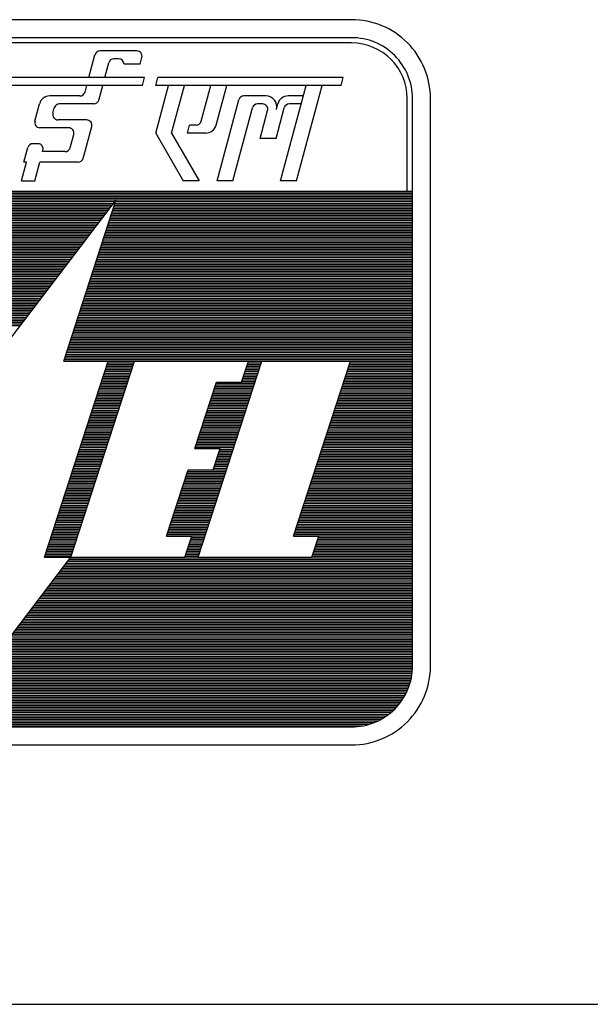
# Model space of a CAD drawing. Header units: inches. Extents: x -8998005 to 170525121, y -30058259 to 1575573.
# Tile 100 of 107: x 2269869 to 2300171, y -803427 to -751195. Entities that reach past the tile are written whole.
import ezdxf

# ---------------------------------------------------------------- set-up
doc = ezdxf.new("R2010")
doc.units = ezdxf.units.IN
doc.header["$LTSCALE"] = 5
doc.header["$MEASUREMENT"] = 0

# ---------------------------------------------------------------- blocks, each defined once
blk = doc.blocks.new('*X7')
at = {"color": 0}
for p, q in [((1.977, 11.67), (16.977, 11.67)), ((1.977, 11.64), (16.977, 11.64)), ((1.977, 11.61), (16.977, 11.61)), ((1.977, 11.58), (16.977, 11.58)), ((1.977, 11.55), (16.977, 11.55)), ((9.69, 11.52), (11.724, 11.52)), ((11.729, 11.52), (16.977, 11.52)), ((9.631, 11.34), (11.587, 11.34)), ((9.641, 11.37), (11.61, 11.37)), ((9.651, 11.4), (11.633, 11.4)), ((9.661, 11.43), (11.656, 11.43)), ((9.67, 11.46), (11.679, 11.46)), ((9.68, 11.49), (11.702, 11.49)), ((11.67, 11.34), (16.977, 11.34)), ((11.68, 11.37), (16.977, 11.37)), ((11.69, 11.4), (16.977, 11.4)), ((11.7, 11.43), (16.977, 11.43)), ((11.709, 11.46), (16.977, 11.46)), ((11.719, 11.49), (16.977, 11.49)), ((9.573, 11.16), (11.45, 11.16)), ((9.583, 11.19), (11.473, 11.19)), ((9.592, 11.22), (11.495, 11.22)), ((9.602, 11.25), (11.518, 11.25)), ((9.612, 11.28), (11.541, 11.28)), ((9.622, 11.31), (11.564, 11.31)), ((11.612, 11.16), (16.977, 11.16)), ((11.622, 11.19), (16.977, 11.19)), ((11.631, 11.22), (16.977, 11.22)), ((11.641, 11.25), (16.977, 11.25)), ((11.651, 11.28), (16.977, 11.28)), ((11.661, 11.31), (16.977, 11.31)), ((9.514, 10.98), (11.312, 10.98)), ((9.524, 11.01), (11.335, 11.01)), ((9.534, 11.04), (11.358, 11.04)), ((9.544, 11.07), (11.381, 11.07)), ((9.553, 11.1), (11.404, 11.1)), ((9.563, 11.13), (11.427, 11.13)), ((11.553, 10.98), (16.977, 10.98)), ((11.563, 11.01), (16.977, 11.01)), ((11.573, 11.04), (16.977, 11.04)), ((11.583, 11.07), (16.977, 11.07)), ((11.592, 11.1), (16.977, 11.1)), ((11.602, 11.13), (16.977, 11.13)), ((9.456, 10.8), (11.175, 10.8)), ((9.466, 10.83), (11.198, 10.83)), ((9.475, 10.86), (11.221, 10.86)), ((9.485, 10.89), (11.244, 10.89)), ((9.495, 10.92), (11.266, 10.92)), ((9.505, 10.95), (11.289, 10.95)), ((11.495, 10.8), (16.977, 10.8)), ((11.505, 10.83), (16.977, 10.83)), ((11.514, 10.86), (16.977, 10.86)), ((11.524, 10.89), (16.977, 10.89)), ((11.534, 10.92), (16.977, 10.92)), ((11.544, 10.95), (16.977, 10.95)), ((9.407, 10.65), (11.06, 10.65)), ((9.417, 10.68), (11.083, 10.68)), ((9.427, 10.71), (11.106, 10.71)), ((9.436, 10.74), (11.129, 10.74)), ((9.446, 10.77), (11.152, 10.77)), ((11.446, 10.65), (16.977, 10.65)), ((11.456, 10.68), (16.977, 10.68)), ((11.466, 10.71), (16.977, 10.71)), ((11.475, 10.74), (16.977, 10.74)), ((11.485, 10.77), (16.977, 10.77)), ((9.349, 10.47), (10.923, 10.47)), ((9.358, 10.5), (10.946, 10.5)), ((9.368, 10.53), (10.969, 10.53)), ((9.378, 10.56), (10.992, 10.56)), ((9.388, 10.59), (11.014, 10.59)), ((9.397, 10.62), (11.037, 10.62)), ((11.388, 10.47), (16.977, 10.47)), ((11.398, 10.5), (16.977, 10.5)), ((11.407, 10.53), (16.977, 10.53)), ((11.417, 10.56), (16.977, 10.56)), ((11.427, 10.59), (16.977, 10.59)), ((11.437, 10.62), (16.977, 10.62)), ((9.29, 10.29), (10.785, 10.29)), ((9.3, 10.32), (10.808, 10.32)), ((9.31, 10.35), (10.831, 10.35)), ((9.319, 10.38), (10.854, 10.38)), ((9.329, 10.41), (10.877, 10.41)), ((9.339, 10.44), (10.9, 10.44)), ((11.329, 10.29), (16.977, 10.29)), ((11.339, 10.32), (16.977, 10.32)), ((11.349, 10.35), (16.977, 10.35)), ((11.359, 10.38), (16.977, 10.38)), ((11.368, 10.41), (16.977, 10.41)), ((11.378, 10.44), (16.977, 10.44)), ((9.232, 10.11), (10.648, 10.11)), ((9.241, 10.14), (10.671, 10.14)), ((9.251, 10.17), (10.694, 10.17)), ((9.261, 10.2), (10.717, 10.2)), ((9.271, 10.23), (10.74, 10.23)), ((9.28, 10.26), (10.763, 10.26)), ((11.271, 10.11), (16.977, 10.11)), ((11.281, 10.14), (16.977, 10.14)), ((11.29, 10.17), (16.977, 10.17)), ((11.3, 10.2), (16.977, 10.2)), ((11.31, 10.23), (16.977, 10.23)), ((11.32, 10.26), (16.977, 10.26)), ((9.173, 9.93), (10.511, 9.93)), ((9.183, 9.96), (10.534, 9.96)), ((9.193, 9.99), (10.556, 9.99)), ((9.202, 10.02), (10.579, 10.02)), ((9.212, 10.05), (10.602, 10.05)), ((9.222, 10.08), (10.625, 10.08)), ((11.212, 9.93), (16.977, 9.93)), ((11.222, 9.96), (16.977, 9.96)), ((11.232, 9.99), (16.977, 9.99)), ((11.242, 10.02), (16.977, 10.02)), ((11.251, 10.05), (16.977, 10.05)), ((11.261, 10.08), (16.977, 10.08)), ((9.115, 9.75), (10.373, 9.75)), ((9.125, 9.78), (10.396, 9.78)), ((9.134, 9.81), (10.419, 9.81)), ((9.144, 9.84), (10.442, 9.84)), ((9.154, 9.87), (10.465, 9.87)), ((9.163, 9.9), (10.488, 9.9)), ((11.154, 9.75), (16.977, 9.75)), ((11.164, 9.78), (16.977, 9.78)), ((11.173, 9.81), (16.977, 9.81)), ((11.183, 9.84), (16.977, 9.84)), ((11.193, 9.87), (16.977, 9.87)), ((11.203, 9.9), (16.977, 9.9)), ((9.066, 9.6), (10.259, 9.6)), ((9.076, 9.63), (10.282, 9.63)), ((9.086, 9.66), (10.304, 9.66)), ((9.095, 9.69), (10.327, 9.69)), ((9.105, 9.72), (10.35, 9.72)), ((11.105, 9.6), (16.977, 9.6)), ((11.115, 9.63), (16.977, 9.63)), ((11.125, 9.66), (16.977, 9.66)), ((11.134, 9.69), (16.977, 9.69)), ((11.144, 9.72), (16.977, 9.72)), ((9.008, 9.42), (10.121, 9.42)), ((9.017, 9.45), (10.144, 9.45)), ((9.027, 9.48), (10.167, 9.48)), ((9.037, 9.51), (10.19, 9.51)), ((9.047, 9.54), (10.213, 9.54)), ((9.056, 9.57), (10.236, 9.57)), ((11.047, 9.42), (16.977, 9.42)), ((11.056, 9.45), (16.977, 9.45)), ((11.066, 9.48), (16.977, 9.48)), ((11.076, 9.51), (16.977, 9.51)), ((11.086, 9.54), (16.977, 9.54)), ((11.095, 9.57), (16.977, 9.57)), ((8.969, 9.3), (10.03, 9.3)), ((8.978, 9.33), (10.053, 9.33)), ((8.988, 9.36), (10.075, 9.36)), ((8.998, 9.39), (10.098, 9.39)), ((10.988, 9.24), (16.977, 9.24)), ((10.998, 9.27), (16.977, 9.27)), ((11.008, 9.3), (16.977, 9.3)), ((11.017, 9.33), (16.977, 9.33)), ((11.027, 9.36), (16.977, 9.36)), ((11.037, 9.39), (16.977, 9.39)), ((10.93, 9.06), (16.977, 9.06)), ((10.939, 9.09), (16.977, 9.09)), ((10.949, 9.12), (16.977, 9.12)), ((10.959, 9.15), (16.977, 9.15)), ((10.969, 9.18), (16.977, 9.18)), ((10.978, 9.21), (16.977, 9.21)), ((10.871, 8.88), (16.977, 8.88)), ((10.881, 8.91), (16.977, 8.91)), ((10.891, 8.94), (16.977, 8.94)), ((10.9, 8.97), (16.977, 8.97)), ((10.91, 9), (16.977, 9)), ((10.92, 9.03), (16.977, 9.03)), ((10.822, 8.73), (16.977, 8.73)), ((10.832, 8.76), (16.977, 8.76)), ((10.842, 8.79), (16.977, 8.79)), ((10.852, 8.82), (16.977, 8.82)), ((10.861, 8.85), (16.977, 8.85)), ((10.813, 8.7), (16.977, 8.7)), ((11.549, 8.55), (12.018, 8.55)), ((11.559, 8.58), (12.028, 8.58)), ((11.569, 8.61), (12.037, 8.61)), ((11.578, 8.64), (12.047, 8.64)), ((11.588, 8.67), (12.057, 8.67)), ((14.033, 8.55), (14.268, 8.55)), ((14.043, 8.58), (14.278, 8.58)), ((14.053, 8.61), (14.287, 8.61)), ((14.063, 8.64), (14.297, 8.64)), ((14.072, 8.67), (14.307, 8.67)), ((15.838, 8.55), (16.977, 8.55)), ((15.848, 8.58), (16.977, 8.58)), ((15.858, 8.61), (16.977, 8.61)), ((15.867, 8.64), (16.977, 8.64)), ((15.877, 8.67), (16.977, 8.67)), ((11.491, 8.37), (11.959, 8.37)), ((11.5, 8.4), (11.969, 8.4)), ((11.51, 8.43), (11.979, 8.43)), ((11.52, 8.46), (11.989, 8.46)), ((11.53, 8.49), (11.998, 8.49)), ((11.539, 8.52), (12.008, 8.52)), ((13.975, 8.37), (14.209, 8.37)), ((13.985, 8.4), (14.219, 8.4)), ((13.994, 8.43), (14.229, 8.43)), ((14.004, 8.46), (14.239, 8.46)), ((14.014, 8.49), (14.248, 8.49)), ((14.024, 8.52), (14.258, 8.52)), ((15.78, 8.37), (16.977, 8.37)), ((15.789, 8.4), (16.977, 8.4)), ((15.799, 8.43), (16.977, 8.43)), ((15.809, 8.46), (16.977, 8.46)), ((15.819, 8.49), (16.977, 8.49)), ((15.828, 8.52), (16.977, 8.52)), ((11.432, 8.19), (11.901, 8.19)), ((11.442, 8.22), (11.911, 8.22)), ((11.452, 8.25), (11.92, 8.25)), ((11.461, 8.28), (11.93, 8.28)), ((11.471, 8.31), (11.94, 8.31)), ((11.481, 8.34), (11.95, 8.34)), ((13.471, 8.19), (14.151, 8.19)), ((13.481, 8.22), (14.161, 8.22)), ((13.491, 8.25), (14.17, 8.25)), ((13.5, 8.28), (14.18, 8.28)), ((13.955, 8.31), (14.19, 8.31)), ((13.965, 8.34), (14.2, 8.34)), ((15.721, 8.19), (16.977, 8.19)), ((15.731, 8.22), (16.977, 8.22)), ((15.741, 8.25), (16.977, 8.25)), ((15.75, 8.28), (16.977, 8.28)), ((15.76, 8.31), (16.977, 8.31)), ((15.77, 8.34), (16.977, 8.34)), ((11.374, 8.01), (11.842, 8.01)), ((11.383, 8.04), (11.852, 8.04)), ((11.393, 8.07), (11.862, 8.07)), ((11.403, 8.1), (11.872, 8.1)), ((11.413, 8.13), (11.881, 8.13)), ((11.422, 8.16), (11.891, 8.16)), ((13.413, 8.01), (14.092, 8.01)), ((13.422, 8.04), (14.102, 8.04)), ((13.432, 8.07), (14.112, 8.07)), ((13.442, 8.1), (14.122, 8.1)), ((13.452, 8.13), (14.131, 8.13)), ((13.461, 8.16), (14.141, 8.16)), ((15.663, 8.01), (16.977, 8.01)), ((15.672, 8.04), (16.977, 8.04)), ((15.682, 8.07), (16.977, 8.07)), ((15.692, 8.1), (16.977, 8.1)), ((15.702, 8.13), (16.977, 8.13)), ((15.711, 8.16), (16.977, 8.16)), ((11.325, 7.86), (11.794, 7.86)), ((11.335, 7.89), (11.803, 7.89)), ((11.344, 7.92), (11.813, 7.92)), ((11.354, 7.95), (11.823, 7.95)), ((11.364, 7.98), (11.833, 7.98)), ((13.364, 7.86), (14.044, 7.86)), ((13.374, 7.89), (14.053, 7.89)), ((13.383, 7.92), (14.063, 7.92)), ((13.393, 7.95), (14.073, 7.95)), ((13.403, 7.98), (14.083, 7.98)), ((15.614, 7.86), (16.977, 7.86)), ((15.624, 7.89), (16.977, 7.89)), ((15.633, 7.92), (16.977, 7.92)), ((15.643, 7.95), (16.977, 7.95)), ((15.653, 7.98), (16.977, 7.98)), ((11.266, 7.68), (11.735, 7.68)), ((11.276, 7.71), (11.745, 7.71)), ((11.286, 7.74), (11.755, 7.74)), ((11.296, 7.77), (11.764, 7.77)), ((11.305, 7.8), (11.774, 7.8)), ((11.315, 7.83), (11.784, 7.83)), ((13.305, 7.68), (13.985, 7.68)), ((13.315, 7.71), (13.995, 7.71)), ((13.325, 7.74), (14.005, 7.74)), ((13.335, 7.77), (14.014, 7.77)), ((13.344, 7.8), (14.024, 7.8)), ((13.354, 7.83), (14.034, 7.83)), ((15.555, 7.68), (16.977, 7.68)), ((15.565, 7.71), (16.977, 7.71)), ((15.575, 7.74), (16.977, 7.74)), ((15.585, 7.77), (16.977, 7.77)), ((15.594, 7.8), (16.977, 7.8)), ((15.604, 7.83), (16.977, 7.83)), ((11.208, 7.5), (11.677, 7.5)), ((11.218, 7.53), (11.686, 7.53)), ((11.227, 7.56), (11.696, 7.56)), ((11.237, 7.59), (11.706, 7.59)), ((11.247, 7.62), (11.716, 7.62)), ((11.257, 7.65), (11.725, 7.65)), ((13.247, 7.5), (13.927, 7.5)), ((13.257, 7.53), (13.936, 7.53)), ((13.266, 7.56), (13.946, 7.56)), ((13.276, 7.59), (13.956, 7.59)), ((13.286, 7.62), (13.966, 7.62)), ((13.296, 7.65), (13.975, 7.65)), ((15.497, 7.5), (16.977, 7.5)), ((15.507, 7.53), (16.977, 7.53)), ((15.516, 7.56), (16.977, 7.56)), ((15.526, 7.59), (16.977, 7.59)), ((15.536, 7.62), (16.977, 7.62)), ((15.546, 7.65), (16.977, 7.65)), ((11.149, 7.32), (11.618, 7.32)), ((11.159, 7.35), (11.628, 7.35)), ((11.169, 7.38), (11.638, 7.38)), ((11.179, 7.41), (11.647, 7.41)), ((11.188, 7.44), (11.657, 7.44)), ((11.198, 7.47), (11.667, 7.47)), ((13.188, 7.32), (13.868, 7.32)), ((13.198, 7.35), (13.878, 7.35)), ((13.208, 7.38), (13.888, 7.38)), ((13.218, 7.41), (13.897, 7.41)), ((13.227, 7.44), (13.907, 7.44)), ((13.237, 7.47), (13.917, 7.47)), ((15.438, 7.32), (16.977, 7.32)), ((15.448, 7.35), (16.977, 7.35)), ((15.458, 7.38), (16.977, 7.38)), ((15.468, 7.41), (16.977, 7.41)), ((15.477, 7.44), (16.977, 7.44)), ((15.487, 7.47), (16.977, 7.47)), ((11.091, 7.14), (11.56, 7.14)), ((11.101, 7.17), (11.569, 7.17)), ((11.11, 7.2), (11.579, 7.2)), ((11.12, 7.23), (11.589, 7.23)), ((11.13, 7.26), (11.599, 7.26)), ((11.14, 7.29), (11.608, 7.29)), ((13.13, 7.14), (13.81, 7.14)), ((13.14, 7.17), (13.819, 7.17)), ((13.149, 7.2), (13.829, 7.2)), ((13.159, 7.23), (13.839, 7.23)), ((13.169, 7.26), (13.849, 7.26)), ((13.179, 7.29), (13.858, 7.29)), ((15.38, 7.14), (16.977, 7.14)), ((15.39, 7.17), (16.977, 7.17)), ((15.399, 7.2), (16.977, 7.2)), ((15.409, 7.23), (16.977, 7.23)), ((15.419, 7.26), (16.977, 7.26)), ((15.429, 7.29), (16.977, 7.29)), ((11.042, 6.99), (11.511, 6.99)), ((11.052, 7.02), (11.521, 7.02)), ((11.062, 7.05), (11.53, 7.05)), ((11.071, 7.08), (11.54, 7.08)), ((11.081, 7.11), (11.55, 7.11)), ((13.527, 6.99), (13.761, 6.99)), ((13.536, 7.02), (13.771, 7.02)), ((13.546, 7.05), (13.78, 7.05)), ((13.556, 7.08), (13.79, 7.08)), ((13.566, 7.11), (13.8, 7.11)), ((15.331, 6.99), (16.977, 6.99)), ((15.341, 7.02), (16.977, 7.02)), ((15.351, 7.05), (16.977, 7.05)), ((15.361, 7.08), (16.977, 7.08)), ((15.37, 7.11), (16.977, 7.11)), ((10.984, 6.81), (11.452, 6.81)), ((10.993, 6.84), (11.462, 6.84)), ((11.003, 6.87), (11.472, 6.87)), ((11.013, 6.9), (11.482, 6.9)), ((11.023, 6.93), (11.491, 6.93)), ((11.032, 6.96), (11.501, 6.96)), ((13.468, 6.81), (13.702, 6.81)), ((13.478, 6.84), (13.712, 6.84)), ((13.488, 6.87), (13.722, 6.87)), ((13.497, 6.9), (13.732, 6.9)), ((13.507, 6.93), (13.741, 6.93)), ((13.517, 6.96), (13.751, 6.96)), ((15.273, 6.81), (16.977, 6.81)), ((15.283, 6.84), (16.977, 6.84)), ((15.292, 6.87), (16.977, 6.87)), ((15.302, 6.9), (16.977, 6.9)), ((15.312, 6.93), (16.977, 6.93)), ((15.322, 6.96), (16.977, 6.96)), ((10.925, 6.63), (11.394, 6.63)), ((10.935, 6.66), (11.404, 6.66)), ((10.945, 6.69), (11.413, 6.69)), ((10.954, 6.72), (11.423, 6.72)), ((10.964, 6.75), (11.433, 6.75)), ((10.974, 6.78), (11.443, 6.78)), ((12.964, 6.63), (13.644, 6.63)), ((12.974, 6.66), (13.654, 6.66)), ((12.984, 6.69), (13.663, 6.69)), ((12.994, 6.72), (13.673, 6.72)), ((13.449, 6.75), (13.683, 6.75)), ((13.458, 6.78), (13.693, 6.78)), ((15.214, 6.63), (16.977, 6.63)), ((15.224, 6.66), (16.977, 6.66)), ((15.234, 6.69), (16.977, 6.69)), ((15.244, 6.72), (16.977, 6.72)), ((15.253, 6.75), (16.977, 6.75)), ((15.263, 6.78), (16.977, 6.78)), ((10.867, 6.45), (11.335, 6.45)), ((10.876, 6.48), (11.345, 6.48)), ((10.886, 6.51), (11.355, 6.51)), ((10.896, 6.54), (11.365, 6.54)), ((10.906, 6.57), (11.374, 6.57)), ((10.915, 6.6), (11.384, 6.6)), ((12.906, 6.45), (13.585, 6.45)), ((12.916, 6.48), (13.595, 6.48)), ((12.925, 6.51), (13.605, 6.51)), ((12.935, 6.54), (13.615, 6.54)), ((12.945, 6.57), (13.624, 6.57)), ((12.955, 6.6), (13.634, 6.6)), ((15.156, 6.45), (16.977, 6.45)), ((15.166, 6.48), (16.977, 6.48)), ((15.175, 6.51), (16.977, 6.51)), ((15.185, 6.54), (16.977, 6.54)), ((15.195, 6.57), (16.977, 6.57)), ((15.205, 6.6), (16.977, 6.6)), ((10.808, 6.27), (11.277, 6.27)), ((10.818, 6.3), (11.287, 6.3)), ((10.828, 6.33), (11.297, 6.33)), ((10.838, 6.36), (11.306, 6.36)), ((10.847, 6.39), (11.316, 6.39)), ((10.857, 6.42), (11.326, 6.42)), ((12.847, 6.27), (13.527, 6.27)), ((12.857, 6.3), (13.537, 6.3)), ((12.867, 6.33), (13.547, 6.33)), ((12.877, 6.36), (13.556, 6.36)), ((12.886, 6.39), (13.566, 6.39)), ((12.896, 6.42), (13.576, 6.42)), ((15.097, 6.27), (16.977, 6.27)), ((15.107, 6.3), (16.977, 6.3)), ((15.117, 6.33), (16.977, 6.33)), ((15.127, 6.36), (16.977, 6.36)), ((15.136, 6.39), (16.977, 6.39)), ((15.146, 6.42), (16.977, 6.42)), ((10.76, 6.12), (11.228, 6.12)), ((10.769, 6.15), (11.238, 6.15)), ((10.779, 6.18), (11.248, 6.18)), ((10.789, 6.21), (11.258, 6.21)), ((10.799, 6.24), (11.267, 6.24)), ((12.799, 6.12), (13.478, 6.12)), ((12.808, 6.15), (13.488, 6.15)), ((12.818, 6.18), (13.498, 6.18)), ((12.828, 6.21), (13.508, 6.21)), ((12.838, 6.24), (13.517, 6.24)), ((15.049, 6.12), (16.977, 6.12)), ((15.058, 6.15), (16.977, 6.15)), ((15.068, 6.18), (16.977, 6.18)), ((15.078, 6.21), (16.977, 6.21)), ((15.088, 6.24), (16.977, 6.24)), ((10.701, 5.94), (11.17, 5.94)), ((10.711, 5.97), (11.18, 5.97)), ((10.721, 6), (11.189, 6)), ((10.73, 6.03), (11.199, 6.03)), ((10.74, 6.06), (11.209, 6.06)), ((10.75, 6.09), (11.219, 6.09)), ((12.74, 5.94), (13.42, 5.94)), ((12.75, 5.97), (13.43, 5.97)), ((12.76, 6), (13.439, 6)), ((12.769, 6.03), (13.449, 6.03)), ((12.779, 6.06), (13.459, 6.06)), ((12.789, 6.09), (13.469, 6.09)), ((14.99, 5.94), (16.977, 5.94)), ((15, 5.97), (16.977, 5.97)), ((15.01, 6), (16.977, 6)), ((15.019, 6.03), (16.977, 6.03)), ((15.029, 6.06), (16.977, 6.06)), ((15.039, 6.09), (16.977, 6.09)), ((10.643, 5.76), (11.111, 5.76)), ((10.652, 5.79), (11.121, 5.79)), ((10.662, 5.82), (11.131, 5.82)), ((10.672, 5.85), (11.141, 5.85)), ((10.682, 5.88), (11.15, 5.88)), ((10.691, 5.91), (11.16, 5.91)), ((12.682, 5.76), (13.361, 5.76)), ((12.691, 5.79), (13.371, 5.79)), ((12.701, 5.82), (13.381, 5.82)), ((12.711, 5.85), (13.391, 5.85)), ((12.721, 5.88), (13.4, 5.88)), ((12.73, 5.91), (13.41, 5.91)), ((14.932, 5.76), (16.977, 5.76)), ((14.941, 5.79), (16.977, 5.79)), ((14.951, 5.82), (16.977, 5.82)), ((14.961, 5.85), (16.977, 5.85)), ((14.971, 5.88), (16.977, 5.88)), ((14.98, 5.91), (16.977, 5.91)), ((10.584, 5.58), (11.053, 5.58)), ((10.594, 5.61), (11.063, 5.61)), ((10.604, 5.64), (11.072, 5.64)), ((10.613, 5.67), (11.082, 5.67)), ((10.623, 5.7), (11.092, 5.7)), ((10.633, 5.73), (11.102, 5.73)), ((12.623, 5.58), (13.303, 5.58)), ((12.633, 5.61), (13.313, 5.61)), ((12.643, 5.64), (13.322, 5.64)), ((12.652, 5.67), (13.332, 5.67)), ((12.662, 5.7), (13.342, 5.7)), ((12.672, 5.73), (13.352, 5.73)), ((14.873, 5.58), (16.977, 5.58)), ((14.883, 5.61), (16.977, 5.61)), ((14.893, 5.64), (16.977, 5.64)), ((14.902, 5.67), (16.977, 5.67)), ((14.912, 5.7), (16.977, 5.7)), ((14.922, 5.73), (16.977, 5.73)), ((10.526, 5.4), (10.994, 5.4)), ((10.535, 5.43), (11.004, 5.43)), ((10.545, 5.46), (11.014, 5.46)), ((10.555, 5.49), (11.024, 5.49)), ((10.565, 5.52), (11.033, 5.52)), ((10.574, 5.55), (11.043, 5.55)), ((13.01, 5.4), (13.244, 5.4)), ((13.02, 5.43), (13.254, 5.43)), ((13.029, 5.46), (13.264, 5.46)), ((13.039, 5.49), (13.274, 5.49)), ((13.049, 5.52), (13.283, 5.52)), ((13.059, 5.55), (13.293, 5.55)), ((15.26, 5.4), (16.977, 5.4)), ((15.27, 5.43), (16.977, 5.43)), ((15.279, 5.46), (16.977, 5.46)), ((15.289, 5.49), (16.977, 5.49)), ((15.299, 5.52), (16.977, 5.52)), ((15.309, 5.55), (16.977, 5.55)), ((10.477, 5.25), (10.946, 5.25)), ((10.487, 5.28), (10.955, 5.28)), ((10.496, 5.31), (10.965, 5.31)), ((10.506, 5.34), (10.975, 5.34)), ((10.516, 5.37), (10.985, 5.37)), ((12.961, 5.25), (13.196, 5.25)), ((12.971, 5.28), (13.205, 5.28)), ((12.981, 5.31), (13.215, 5.31)), ((12.99, 5.34), (13.225, 5.34)), ((13, 5.37), (13.235, 5.37)), ((15.211, 5.25), (16.977, 5.25)), ((15.221, 5.28), (16.977, 5.28)), ((15.231, 5.31), (16.977, 5.31)), ((15.24, 5.34), (16.977, 5.34)), ((15.25, 5.37), (16.977, 5.37)), ((10.467, 5.22), (10.936, 5.22)), ((10.829, 5.07), (16.977, 5.07)), ((10.852, 5.1), (16.977, 5.1)), ((10.875, 5.13), (16.977, 5.13)), ((10.898, 5.16), (16.977, 5.16)), ((10.921, 5.19), (16.977, 5.19)), ((12.951, 5.22), (13.186, 5.22)), ((15.201, 5.22), (16.977, 5.22)), ((10.692, 4.89), (16.977, 4.89)), ((10.715, 4.92), (16.977, 4.92)), ((10.738, 4.95), (16.977, 4.95)), ((10.76, 4.98), (16.977, 4.98)), ((10.783, 5.01), (16.977, 5.01)), ((10.806, 5.04), (16.977, 5.04)), ((10.554, 4.71), (16.977, 4.71)), ((10.577, 4.74), (16.977, 4.74)), ((10.6, 4.77), (16.977, 4.77)), ((10.623, 4.8), (16.977, 4.8)), ((10.646, 4.83), (16.977, 4.83)), ((10.669, 4.86), (16.977, 4.86)), ((10.417, 4.53), (16.977, 4.53)), ((10.44, 4.56), (16.977, 4.56)), ((10.463, 4.59), (16.977, 4.59)), ((10.486, 4.62), (16.977, 4.62)), ((10.509, 4.65), (16.977, 4.65)), ((10.531, 4.68), (16.977, 4.68)), ((10.302, 4.38), (16.977, 4.38)), ((10.325, 4.41), (16.977, 4.41)), ((10.348, 4.44), (16.977, 4.44)), ((10.371, 4.47), (16.977, 4.47)), ((10.394, 4.5), (16.977, 4.5)), ((10.165, 4.2), (16.977, 4.2)), ((10.188, 4.23), (16.977, 4.23)), ((10.211, 4.26), (16.977, 4.26)), ((10.234, 4.29), (16.977, 4.29)), ((10.257, 4.32), (16.977, 4.32)), ((10.28, 4.35), (16.977, 4.35)), ((10.028, 4.02), (16.977, 4.02)), ((10.05, 4.05), (16.977, 4.05)), ((10.073, 4.08), (16.977, 4.08)), ((10.096, 4.11), (16.977, 4.11)), ((10.119, 4.14), (16.977, 4.14)), ((10.142, 4.17), (16.977, 4.17)), ((9.89, 3.84), (16.977, 3.84)), ((9.913, 3.87), (16.977, 3.87)), ((9.936, 3.9), (16.977, 3.9)), ((9.959, 3.93), (16.977, 3.93)), ((9.982, 3.96), (16.977, 3.96)), ((10.005, 3.99), (16.977, 3.99)), ((9.753, 3.66), (16.977, 3.66)), ((9.776, 3.69), (16.977, 3.69)), ((9.799, 3.72), (16.977, 3.72)), ((9.821, 3.75), (16.977, 3.75)), ((9.844, 3.78), (16.977, 3.78)), ((9.867, 3.81), (16.977, 3.81)), ((9.638, 3.51), (16.977, 3.51)), ((9.661, 3.54), (16.977, 3.54)), ((9.684, 3.57), (16.977, 3.57)), ((9.707, 3.6), (16.977, 3.6)), ((9.73, 3.63), (16.977, 3.63)), ((9.501, 3.33), (16.977, 3.33)), ((9.524, 3.36), (16.977, 3.36)), ((9.547, 3.39), (16.977, 3.39)), ((9.57, 3.42), (16.977, 3.42)), ((9.592, 3.45), (16.977, 3.45)), ((9.615, 3.48), (16.977, 3.48)), ((9.363, 3.15), (16.969, 3.15)), ((9.386, 3.18), (16.972, 3.18)), ((9.409, 3.21), (16.975, 3.21)), ((9.432, 3.24), (16.976, 3.24)), ((9.455, 3.27), (16.977, 3.27)), ((9.478, 3.3), (16.977, 3.3)), ((9.226, 2.97), (16.931, 2.97)), ((9.249, 3), (16.94, 3)), ((9.272, 3.03), (16.947, 3.03)), ((9.295, 3.06), (16.954, 3.06)), ((9.318, 3.09), (16.96, 3.09)), ((9.34, 3.12), (16.965, 3.12)), ((9.089, 2.79), (16.859, 2.79)), ((9.111, 2.82), (16.874, 2.82)), ((9.134, 2.85), (16.887, 2.85)), ((9.157, 2.88), (16.9, 2.88)), ((9.18, 2.91), (16.911, 2.91)), ((9.203, 2.94), (16.922, 2.94)), ((8.974, 2.64), (16.766, 2.64)), ((8.997, 2.67), (16.788, 2.67)), ((9.02, 2.7), (16.807, 2.7)), ((9.043, 2.73), (16.826, 2.73)), ((9.066, 2.76), (16.843, 2.76)), ((8.837, 2.46), (16.599, 2.46)), ((8.86, 2.49), (16.632, 2.49)), ((8.882, 2.52), (16.663, 2.52)), ((8.905, 2.55), (16.692, 2.55)), ((8.928, 2.58), (16.719, 2.58)), ((8.951, 2.61), (16.743, 2.61)), ((2.527, 2.34), (16.426, 2.34)), ((2.585, 2.31), (16.369, 2.31)), ((2.652, 2.28), (16.301, 2.28)), ((8.768, 2.37), (16.477, 2.37)), ((8.791, 2.4), (16.521, 2.4)), ((8.814, 2.43), (16.562, 2.43)), ((2.737, 2.25), (16.217, 2.25)), ((2.859, 2.22), (16.095, 2.22))]:
    blk.add_line(p, q, dxfattribs=at)

msp = doc.modelspace()

# ---------------------------------------------------------------- linework, layer by layer
for p, q in [((2287497, -752430), (2248966, -752430)), ((2273547, -754258), (2273868, -753061)), ((2276089, -752852), (2274140, -752852)), ((2274391, -754258), (2274599, -753482)), ((2275132, -753274), (2274871, -753274)), ((2276267, -753555), (2275413, -753555)), ((2276267, -753555), (2276361, -753206)), ((2276387, -754680), (2269075, -754680)), ((2276501, -754258), (2269188, -754258)), ((2273339, -755034), (2273434, -754680)), ((2274070, -755456), (2274278, -754680)), ((2276387, -754680), (2276501, -754258)), ((2277091, -754680), (2277204, -754258)), ((2286934, -754680), (2277091, -754680)), ((2277091, -757211), (2277769, -754680)), ((2287047, -754258), (2277204, -754258)), ((2277934, -757211), (2278613, -754680)), ((2279509, -756581), (2280019, -754680)), ((2280296, -756795), (2280863, -754680)), ((2283725, -759743), (2285081, -754680)), ((2284569, -759743), (2285925, -754680)), ((2286934, -754680), (2287047, -754258)), ((2273068, -755243), (2271465, -755243)), ((2282958, -755243), (2281771, -755243)), ((2284931, -755243), (2284123, -755243)), ((2270676, -756576), (2270922, -755660)), ((2273799, -755665), (2271980, -755665)), ((2280350, -759743), (2281500, -755451)), ((2282764, -755665), (2282502, -755665)), ((2283501, -755951), (2283579, -755660)), ((2284818, -755665), (2284190, -755665)), ((2290450, -760305), (2290450, -755383)), ((2271633, -756154), (2271708, -755873)), ((2281194, -759743), (2282230, -755873)), ((2282640, -757493), (2283035, -756019)), ((2283484, -757493), (2283918, -755873)), ((2273422, -756508), (2271905, -756508)), ((2278778, -757211), (2278891, -756790)), ((2279238, -756790), (2278891, -756790)), ((2272465, -756930), (2270948, -756930)), ((2272548, -757987), (2272737, -757284)), ((2273241, -758550), (2273693, -756862)), ((2277091, -757211), (2278552, -759743)), ((2277934, -757211), (2279396, -759743)), ((2279753, -757211), (2278778, -757211)), ((2270833, -757774), (2270571, -757774)), ((2283484, -757493), (2282640, -757493)), ((2270092, -758758), (2270300, -757982)), ((2271086, -758196), (2271104, -758128)), ((2272277, -758196), (2271086, -758196)), ((2269968, -759743), (2270232, -758758)), ((2270232, -758758), (2270092, -758758)), ((2270672, -759743), (2270935, -758758)), ((2272970, -758758), (2270935, -758758)), ((2269968, -759743), (2270672, -759743)), ((2279396, -759743), (2278552, -759743)), ((2281194, -759743), (2280350, -759743)), ((2284569, -759743), (2283725, -759743)), ((2290731, -760305), (2245731, -760305)), ((2274997, -760727), (2268448, -769305)), ((2272210, -769305), (2274997, -760727)), ((2271184, -779711), (2274566, -769305)), ((2272210, -769305), (2274566, -769305)), ((2272591, -779711), (2275972, -769305)), ((2275972, -769305), (2282019, -769305)), ((2279341, -779711), (2282722, -769305)), ((2281653, -770430), (2282019, -769305)), ((2282722, -769305), (2287433, -769305)), ((2284417, -778586), (2287433, -769305)), ((2279175, -773946), (2280317, -770430)), ((2280317, -770430), (2281653, -770430)), ((2279175, -773946), (2280511, -773946)), ((2280145, -775071), (2280511, -773946)), ((2277667, -778586), (2278809, -775071)), ((2278809, -775071), (2280145, -775071)), ((2277667, -778586), (2279003, -778586)), ((2278637, -779711), (2279003, -778586)), ((2284417, -778586), (2285753, -778586)), ((2285387, -779711), (2285753, -778586)), ((2266042, -788290), (2272591, -779711)), ((2271184, -779711), (2272591, -779711)), ((2272591, -779711), (2278637, -779711)), ((2279341, -779711), (2285387, -779711)), ((1803583, -803427), (2778583, -803427))]:
    msp.add_line(p, q)
for points in [[(2244778, -760305), (2244778, -785477, 0.414214), (2248966, -789665), (2287497, -789665, 0.414214), (2291685, -785477), (2291685, -755383, 0.414214), (2287497, -751195), (2248966, -751195, 0.414214), (2244778, -755383)], [(2245731, -760305), (2245731, -785477, 0.414214), (2248966, -788711), (2287497, -788711, 0.414214), (2290731, -785477), (2290731, -760305), (2290731, -755383, 0.414214), (2287497, -752149), (2248966, -752149, 0.414214), (2245731, -755383)], [(2248966, -788711), (2287497, -788711, 0.414214), (2290731, -785477), (2290731, -760305), (2245731, -760305), (2245731, -785477, 0.414214)]]:
    msp.add_lwpolyline(points, format="xyb", close=True)
for centre, radius, start, end in [((2287497, -755383), 2953, 0, 90), ((2274140, -753133), 281, 90, 165), ((2276089, -753133), 281, 345, 90), ((2274871, -753555), 281, 90, 165), ((2275132, -753555), 281, 0, 90), ((2271465, -755805), 563, 90, 165), ((2273068, -754961), 281, 270, 345), ((2281771, -755524), 281, 90, 165), ((2282958, -755805), 563, 345, 90), ((2284123, -755805), 563, 90, 165), ((2271980, -755946), 281, 90, 165), ((2273799, -755383), 281, 270, 345), ((2282502, -755946), 281, 90, 165), ((2282764, -755946), 281, 345, 90), ((2284190, -755946), 281, 90, 165), ((2271905, -756227), 281, 165, 270), ((2270948, -756649), 281, 165, 270), ((2273422, -756790), 281, 345, 90), ((2279238, -756508), 281, 270, 345), ((2279753, -756649), 563, 270, 345), ((2272465, -757211), 281, 345, 90), ((2270571, -758055), 281, 90, 165), ((2270833, -758055), 281, 345, 90), ((2272277, -757915), 281, 270, 345), ((2272970, -758477), 281, 270, 345)]:
    msp.add_arc(centre, radius, start, end)

# ---------------------------------------------------------------- block references
at = {"xscale": 3000.000000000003, "yscale": 3000.000000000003, "zscale": 3000.000000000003}
msp.add_blockref('*X7', (2239801, -795318), dxfattribs=at)

doc.saveas('drawing.dxf')
